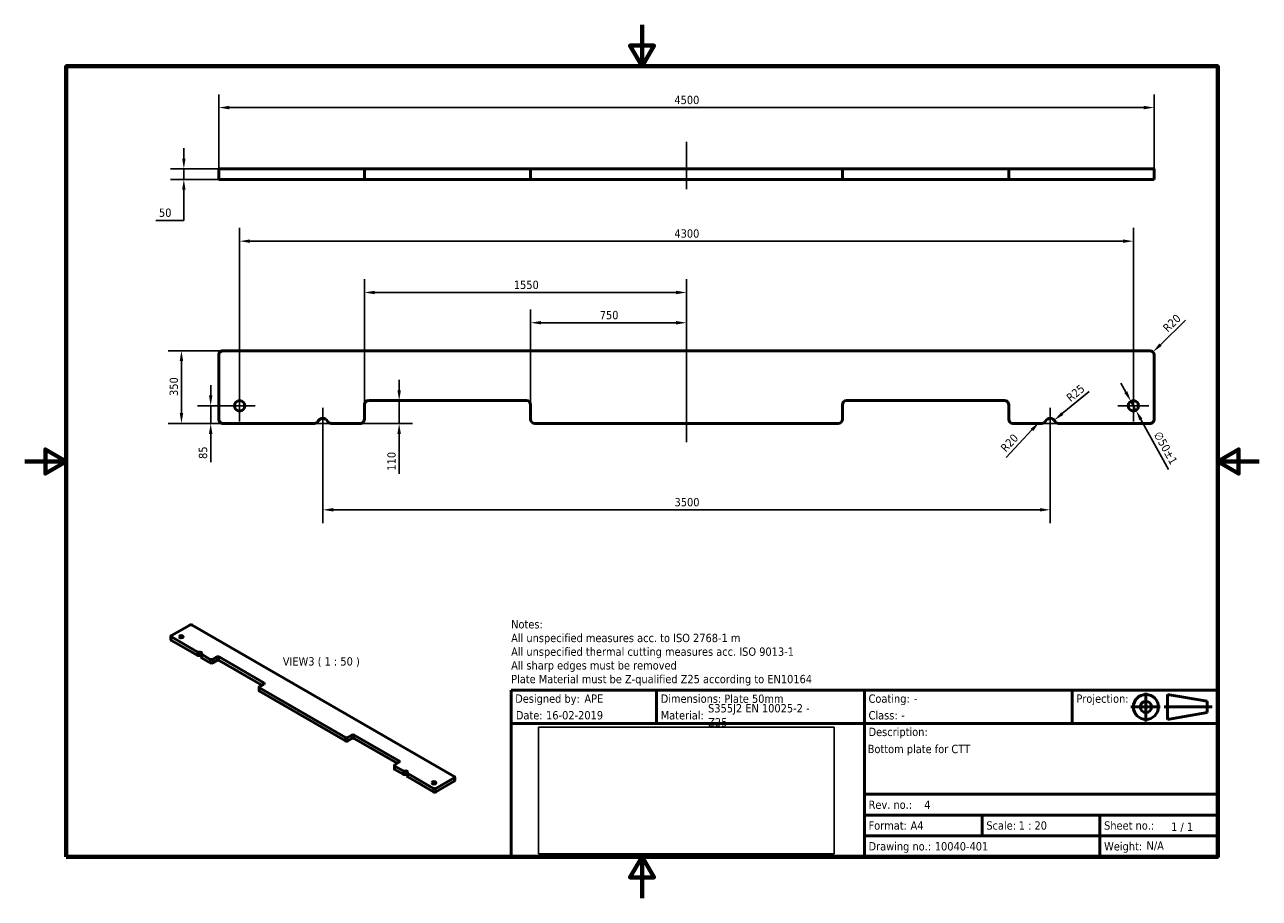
# Model space of a CAD drawing. Header units: millimetres. Extents: x 0 to 5940, y 0 to 4200.
import ezdxf
from ezdxf.enums import TextEntityAlignment as Align

# ---------------------------------------------------------------- set-up
doc = ezdxf.new("R2010")
doc.units = ezdxf.units.MM
doc.header["$LTSCALE"] = 20
doc.header["$XCLIPFRAME"] = 2
doc.linetypes.add('CHAIN', pattern=[0.35429999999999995, 0.2362, -0.0295, 0.0591, -0.0295])
for name, color, linetype, lineweight in [('Border (ISO)', 7, 'Continuous', 70), ('Center Mark (ISO)', 7, 'Continuous', 25), ('Dimension (ISO)', 7, 'Continuous', 25), ('Symbol (ISO)', 7, 'Continuous', 25), ('Title (ISO)', 7, 'Continuous', 50), ('Visible (ISO)', 7, 'Continuous', 50), ('Visible Narrow (ISO)', 7, 'Continuous', 35), ('Work Axis (ISO)', 7, 'CHAIN', 25), ('Work Point (ISO)', 7, 'Continuous', 25)]:
    doc.layers.add(name, color=color, linetype=linetype, lineweight=lineweight)
doc.styles.add('Label Text (ISO)', font='tahoma.ttf')
doc.styles.add('Note Text (ISO)', font='tahoma.ttf')
doc.dimstyles.new('Default (ISO)', dxfattribs={"dimscale": 20, "dimtxt": 2, "dimasz": 2.5, "dimexe": 3.174999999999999, "dimexo": 0, "dimgap": 0.762, "dimtad": 1, "dimrnd": 1e-08, "dimtxsty": 'Note Text (ISO)', "dimcen": 0.09, "dimdle": 10, "dimclrd": 256, "dimclre": 256, "dimclrt": 256, "dimazin": 2, "dimtfac": 1, "dimtmove": 0, "dimatfit": 3, "dimfxl": 1, "dimtolj": 1, "dimtzin": 0, "dimlwd": -1, "dimlwe": -1, "dimarcsym": 0})
picture_1 = doc.add_image_def('image1.bmp', size_in_pixel=(2119, 907))

# ---------------------------------------------------------------- blocks, each defined once
blk = doc.blocks.new('Borders Default Border')
at = {"layer": 'Border (ISO)', "flags": 128}
for points in [[(148.5000038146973, 210), (148.5000038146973, 200), (145.6132507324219, 205), (151.3867473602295, 205), (148.5000038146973, 200)], [(10, 10), (10, 200), (287.0000076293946, 200), (287.0000076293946, 10), (10, 10)], [(0, 105), (10, 105), (5, 107.8867530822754), (5, 102.1132469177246), (10, 105)], [(297.0000076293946, 105), (287.0000076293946, 105), (292.0000076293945, 107.8867530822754), (292.0000076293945, 102.1132469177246), (287.0000076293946, 105)], [(148.5000038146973, 0), (148.5000038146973, 10), (145.6132507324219, 5), (151.3867473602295, 5), (148.5000038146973, 10)]]:
    blk.add_lwpolyline(points, dxfattribs=at)
blk = doc.blocks.new('Title Blocks Advantis')
at = {"layer": 'Title (ISO)'}
for p, q in [((270.0713910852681, 149.9999999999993), (100.0713910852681, 149.9999999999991)), ((100.0713910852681, 149.9999999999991), (100.0713910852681, 109.999999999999)), ((135.0713910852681, 141.9999999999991), (135.0713910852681, 149.9999999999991)), ((185.0713910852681, 141.9999999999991), (185.0713910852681, 149.9999999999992)), ((235.0713910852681, 141.9999999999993), (235.0713910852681, 149.9999999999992)), ((257.9816193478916, 148.9999999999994), (267.51299677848, 147.3551583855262)), ((257.9816193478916, 148.9999999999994), (257.9816193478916, 142.9999999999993)), ((270.0713910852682, 109.9999999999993), (270.0713910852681, 149.9999999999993)), ((267.51299677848, 144.6448416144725), (267.51299677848, 147.3551583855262)), ((257.9816193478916, 142.9999999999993), (267.51299677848, 144.6448416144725)), ((100.0713910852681, 141.9999999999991), (270.0713910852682, 141.9999999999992)), ((185.0713910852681, 141.9999999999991), (185.0713910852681, 119.9999999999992)), ((185.0713910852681, 124.9999999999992), (270.0713910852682, 124.9999999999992)), ((185.0713910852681, 119.9999999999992), (270.0713910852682, 119.9999999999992)), ((185.0713910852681, 119.9999999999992), (185.0713910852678, 114.9999999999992)), ((213.4047244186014, 119.9999999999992), (213.4047244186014, 114.9999999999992)), ((241.7380577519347, 119.9999999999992), (241.7380577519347, 114.9999999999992)), ((185.0713910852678, 114.9999999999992), (241.7380577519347, 114.9999999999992)), ((185.0713910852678, 114.9999999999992), (185.071391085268, 109.9999999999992)), ((241.7380577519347, 114.9999999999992), (270.0713910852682, 114.9999999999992)), ((241.7380577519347, 114.9999999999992), (241.7380577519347, 109.9999999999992)), ((100.0713910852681, 109.999999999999), (270.0713910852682, 109.9999999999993))]:
    blk.add_line(p, q, dxfattribs=at)
at = {"layer": 'Title (ISO)', "linetype": 'Continuous'}
for p, q in [((252.7838411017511, 149.4294663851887), (252.7838411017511, 142.4911830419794)), ((249.1966405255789, 145.9999999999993), (256.2388680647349, 145.9999999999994)), ((268.7204546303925, 145.9999999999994), (257.1743591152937, 145.9999999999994))]:
    blk.add_line(p, q, dxfattribs=at)
at = {"layer": 'Title (ISO)'}
for radius in [3, 1.355158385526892]:
    blk.add_circle((252.7838411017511, 145.9999999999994), radius, dxfattribs=at)
at = {"layer": 'Title (ISO)', "style": 'Note Text (ISO)'}
for s, p in [('Designed by:', (101.0713910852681, 147.9999999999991)), ('Dimensions:', (136.0713910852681, 147.9999999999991)), ('Coating: ', (186.0713910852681, 147.9999999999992)), ('Projection:', (236.0713910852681, 147.9999999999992)), ('Date:', (101.2316671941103, 143.9999999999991)), ('Material: ', (136.0713910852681, 143.9999999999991)), ('Class: ', (186.0713910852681, 143.9999999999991)), ('Rev. no.:', (186.0713910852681, 122.4999999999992)), ('Format:', (186.0713910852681, 117.4999999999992)), ('Scale:', (214.4047244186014, 117.4999999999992)), ('Sheet no.:', (242.7380577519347, 117.4999999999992)), ('Drawing no.:', (186.0713910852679, 112.4999999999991)), ('Weight:', (242.7380577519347, 112.4999999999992))]:
    blk.add_text(s, height=2.000000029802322, dxfattribs=at).set_placement(p, align=Align.MIDDLE_LEFT)
blk.add_text('Description:', height=2.000000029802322, dxfattribs=at).set_placement((186.0713910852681, 140.9999999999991), align=Align.TOP_LEFT)
blk.add_text('1 / 1 ', height=2.000000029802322, rotation=359.8522914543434, dxfattribs=at).set_placement((258.8492999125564, 117.2078330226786), align=Align.MIDDLE_LEFT)
for tag, p in [('AUTHOR_001', (117.7208561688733, 146.9999999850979)), ('Dimensions_001', (151.3685703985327, 146.9758226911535)), ('Coating_001', (196.9505045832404, 146.999999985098)), ('Material_001', (147.4679659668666, 144.6874860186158)), ('CREATION_DATE_001', (108.4945623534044, 142.999999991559)), ('Material_002', (147.4908000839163, 141.3125139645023)), ('Class_001', (193.9505045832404, 142.999999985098)), ('TITLE_001', (185.8685703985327, 134.8965748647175)), ('REVISION_NUMBER_001', (199.4517915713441, 121.4682352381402)), ('Sheet_Size_001', (196.1763237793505, 116.499999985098)), ('Initial_View_Scale_001', (222.195369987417, 116.4999999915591)), ('PART_NUMBER_001', (202.0038147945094, 111.5006715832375))]:
    blk.add_attdef(tag, p, '', height=2.000000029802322, dxfattribs=at)
blk.add_attdef('MASS\\P1;_001', (252.9358790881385, 111.6731246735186), '', height=2.000000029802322, rotation=359.8522914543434, dxfattribs=at)
image = blk.add_image(picture_1, insert=(106.6989986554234, 110.7262153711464), size_in_units=(71.1280611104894, 30.44509269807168))
image.set_boundary_path([(-0.5, -0.5), (2118.5, 906.4999999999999)])
image.dxf.clipping = 0
blk = doc.blocks.new('*D6')
at = {"layer": 'Defpoints', "color": 0, "transparency": 16777216}
for p in [(5434.229268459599, 3801.566115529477), (934.2292684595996, 3506.566115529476), (5434.229268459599, 3506.566115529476)]:
    blk.add_point(p, dxfattribs=at)
at = {"layer": 'Dimension (ISO)', "transparency": 16777216}
for p, q in [((934.2292684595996, 3506.566115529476), (934.2292684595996, 3865.066115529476)), ((5434.229268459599, 3506.566115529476), (5434.229268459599, 3865.066115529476)), ((984.2292684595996, 3801.566115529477), (5384.229268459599, 3801.566115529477))]:
    blk.add_line(p, q, dxfattribs=at)
for points in [[(984.2292684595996, 3809.89944886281), (984.2292684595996, 3793.232782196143), (934.2292684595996, 3801.566115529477)], [(5384.229268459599, 3809.89944886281), (5384.229268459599, 3793.232782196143), (5434.229268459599, 3801.566115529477)]]:
    blk.add_solid(points, dxfattribs=at)
at = {"layer": 'Dimension (ISO)', "transparency": 16777216, "insert": (3125.814225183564, 3858.444798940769), "char_height": 40, "attachment_point": 1, "style": 'Note Text (ISO)'}
blk.add_mtext('\\A1;4500', dxfattribs=at)
blk = doc.blocks.new('*D7')
at = {"layer": 'Defpoints', "color": 0, "transparency": 16777216}
for p in [(954.2292684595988, 2632.74598796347), (754.2292684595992, 2282.74598796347), (954.2292684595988, 2282.74598796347)]:
    blk.add_point(p, dxfattribs=at)
at = {"layer": 'Dimension (ISO)', "transparency": 16777216}
for p, q in [((954.2292684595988, 2632.74598796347), (690.7292684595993, 2632.74598796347)), ((754.2292684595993, 2582.74598796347), (754.2292684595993, 2332.74598796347)), ((954.2292684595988, 2282.74598796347), (690.7292684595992, 2282.74598796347))]:
    blk.add_line(p, q, dxfattribs=at)
for points in [[(745.895935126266, 2582.74598796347), (762.5626017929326, 2582.74598796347), (754.2292684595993, 2632.74598796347)], [(745.895935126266, 2332.74598796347), (762.5626017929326, 2332.74598796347), (754.2292684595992, 2282.74598796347)]]:
    blk.add_solid(points, dxfattribs=at)
at = {"layer": 'Dimension (ISO)', "transparency": 16777216, "insert": (697.3237213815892, 2415.11334888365), "char_height": 40, "attachment_point": 1, "rotation": 90, "style": 'Note Text (ISO)'}
blk.add_mtext('\\A1;350', dxfattribs=at)
blk = doc.blocks.new('*D8')
at = {"layer": 'Defpoints', "color": 0, "transparency": 16777216}
for p in [(5428.585652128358, 2626.670579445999), (5414.229268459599, 2612.74598796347)]:
    blk.add_point(p, dxfattribs=at)
at = {"layer": 'Dimension (ISO)', "transparency": 16777216}
blk.add_line((5585.360793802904, 2778.730447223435), (5464.476611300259, 2661.482058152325), dxfattribs=at)
blk.add_solid([(5458.674698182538, 2667.463884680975), (5470.278524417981, 2655.500231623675), (5428.585652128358, 2626.670579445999)], dxfattribs=at)
at = {"layer": 'Dimension (ISO)', "transparency": 16777216, "insert": (5471.687810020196, 2747.751968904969), "char_height": 40, "attachment_point": 1, "rotation": 44.12527953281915, "style": 'Note Text (ISO)'}
blk.add_mtext('\\A1;R20', dxfattribs=at)
blk = doc.blocks.new('*D9')
at = {"layer": 'Defpoints', "color": 0, "transparency": 16777216}
for p in [(3184.2292684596, 2912.58038297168), (3184.2292684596, 2712.58038297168), (1634.229268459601, 2372.745987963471)]:
    blk.add_point(p, dxfattribs=at)
at = {"layer": 'Dimension (ISO)', "transparency": 16777216}
for p, q in [((1634.229268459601, 2372.745987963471), (1634.229268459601, 2976.08038297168)), ((3184.2292684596, 2712.58038297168), (3184.2292684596, 2976.08038297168)), ((1684.229268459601, 2912.58038297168), (3134.229268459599, 2912.58038297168))]:
    blk.add_line(p, q, dxfattribs=at)
for points in [[(1684.229268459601, 2920.913716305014), (1684.229268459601, 2904.247049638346), (1634.229268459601, 2912.58038297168)], [(3134.229268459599, 2920.913716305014), (3134.229268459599, 2904.247049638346), (3184.2292684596, 2912.58038297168)]]:
    blk.add_solid(points, dxfattribs=at)
at = {"layer": 'Dimension (ISO)', "transparency": 16777216, "insert": (2353.312546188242, 2969.459066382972), "char_height": 40, "attachment_point": 1, "style": 'Note Text (ISO)'}
blk.add_mtext('\\A1;1550', dxfattribs=at)
blk = doc.blocks.new('*D10')
at = {"layer": 'Defpoints', "color": 0, "transparency": 16777216}
for p in [(3184.2292684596, 2767.145572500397), (3184.2292684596, 2712.58038297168), (2434.2292684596, 2372.745987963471)]:
    blk.add_point(p, dxfattribs=at)
at = {"layer": 'Dimension (ISO)', "transparency": 16777216}
for p, q in [((2434.2292684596, 2372.745987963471), (2434.2292684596, 2830.645572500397)), ((3184.2292684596, 2712.58038297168), (3184.2292684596, 2830.645572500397)), ((2484.229268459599, 2767.145572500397), (3134.229268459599, 2767.145572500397))]:
    blk.add_line(p, q, dxfattribs=at)
for points in [[(2484.229268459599, 2775.47890583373), (2484.229268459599, 2758.812239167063), (2434.2292684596, 2767.145572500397)], [(3134.229268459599, 2775.47890583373), (3134.229268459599, 2758.812239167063), (3184.2292684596, 2767.145572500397)]]:
    blk.add_solid(points, dxfattribs=at)
at = {"layer": 'Dimension (ISO)', "transparency": 16777216, "insert": (2766.623493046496, 2824.02425591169), "char_height": 40, "attachment_point": 1, "style": 'Note Text (ISO)'}
blk.add_mtext('\\A1;750', dxfattribs=at)
blk = doc.blocks.new('*D11')
at = {"layer": 'Defpoints', "color": 0, "transparency": 16777216}
for p in [(1654.229268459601, 2392.745987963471), (1614.229268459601, 2282.74598796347), (1801.664884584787, 2282.74598796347)]:
    blk.add_point(p, dxfattribs=at)
at = {"layer": 'Dimension (ISO)', "transparency": 16777216}
for p, q in [((1801.664884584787, 2442.745987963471), (1801.664884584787, 2492.745987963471)), ((1801.664884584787, 2392.745987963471), (1801.664884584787, 2282.74598796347)), ((1614.229268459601, 2282.74598796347), (1865.164884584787, 2282.74598796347)), ((1801.664884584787, 2232.74598796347), (1801.664884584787, 2040.950410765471))]:
    blk.add_line(p, q, dxfattribs=at)
for points in [[(1793.331551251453, 2442.745987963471), (1809.99821791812, 2442.745987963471), (1801.664884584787, 2392.745987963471)], [(1793.331551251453, 2232.74598796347), (1809.99821791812, 2232.74598796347), (1801.664884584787, 2282.74598796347)]]:
    blk.add_solid(points, dxfattribs=at)
at = {"layer": 'Dimension (ISO)', "transparency": 16777216, "insert": (1744.786201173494, 2056.190410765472), "char_height": 40, "attachment_point": 1, "rotation": 90, "style": 'Note Text (ISO)'}
blk.add_mtext('\\A1;110', dxfattribs=at)
blk = doc.blocks.new('*D12')
at = {"layer": 'Defpoints', "color": 0, "transparency": 16777216}
for p in [(954.2292684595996, 3506.566115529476), (765.7707694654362, 3456.566115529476), (954.2292684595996, 3456.566115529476)]:
    blk.add_point(p, dxfattribs=at)
at = {"layer": 'Dimension (ISO)', "transparency": 16777216}
for p, q in [((765.7707694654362, 3556.566115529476), (765.7707694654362, 3606.566115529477)), ((954.2292684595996, 3506.566115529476), (702.2707694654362, 3506.566115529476)), ((765.7707694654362, 3506.566115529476), (765.7707694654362, 3456.566115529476)), ((954.2292684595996, 3456.566115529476), (702.2707694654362, 3456.566115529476)), ((765.7707694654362, 3406.566115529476), (765.7707694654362, 3356.566115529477)), ((765.770769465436, 3259.363095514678), (765.7707694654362, 3356.566115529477)), ((630.7843896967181, 3259.363095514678), (765.770769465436, 3259.363095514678))]:
    blk.add_line(p, q, dxfattribs=at)
for points in [[(757.4374361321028, 3556.566115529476), (774.1041027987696, 3556.566115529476), (765.7707694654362, 3506.566115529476)], [(757.4374361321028, 3406.566115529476), (774.1041027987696, 3406.566115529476), (765.7707694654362, 3456.566115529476)]]:
    blk.add_solid(points, dxfattribs=at)
at = {"layer": 'Dimension (ISO)', "transparency": 16777216, "insert": (646.0243896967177, 3316.241778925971), "char_height": 40, "attachment_point": 1, "style": 'Note Text (ISO)'}
blk.add_mtext('\\A1;50', dxfattribs=at)
blk = doc.blocks.new('*D13')
at = {"layer": 'Defpoints', "color": 0, "transparency": 16777216}
for p in [(1434.229268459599, 2307.74598796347), (4934.229268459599, 2307.74598796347), (4934.229268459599, 1867.74598796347)]:
    blk.add_point(p, dxfattribs=at)
at = {"layer": 'Dimension (ISO)', "transparency": 16777216}
for p, q in [((1434.229268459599, 2307.74598796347), (1434.229268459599, 1804.24598796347)), ((4934.229268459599, 2307.74598796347), (4934.229268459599, 1804.24598796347)), ((1484.229268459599, 1867.74598796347), (4884.229268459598, 1867.74598796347))]:
    blk.add_line(p, q, dxfattribs=at)
for points in [[(1484.229268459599, 1876.079321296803), (1484.229268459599, 1859.412654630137), (1434.229268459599, 1867.74598796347)], [(4884.229268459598, 1876.079321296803), (4884.229268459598, 1859.412654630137), (4934.229268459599, 1867.74598796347)]]:
    blk.add_solid(points, dxfattribs=at)
at = {"layer": 'Dimension (ISO)', "transparency": 16777216, "insert": (3126.579839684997, 1924.65153504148), "char_height": 40, "attachment_point": 1, "style": 'Note Text (ISO)'}
blk.add_mtext('\\A1;3500', dxfattribs=at)
blk = doc.blocks.new('*D14')
at = {"layer": 'Defpoints', "color": 0, "transparency": 16777216}
for p in [(4934.229268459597, 2282.74598796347), (4953.587826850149, 2298.565160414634)]:
    blk.add_point(p, dxfattribs=at)
at = {"layer": 'Dimension (ISO)', "transparency": 16777216}
blk.add_line((5122.20865502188, 2436.356513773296), (4992.30494363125, 2330.203505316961), dxfattribs=at)
blk.add_solid([(4987.031886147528, 2336.656358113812), (4997.578001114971, 2323.750652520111), (4953.587826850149, 2298.565160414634)], dxfattribs=at)
at = {"layer": 'Dimension (ISO)', "transparency": 16777216, "insert": (5006.815091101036, 2415.549591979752), "char_height": 40, "attachment_point": 1, "rotation": 39.25455555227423, "style": 'Note Text (ISO)'}
blk.add_mtext('\\A1;R25', dxfattribs=at)
blk = doc.blocks.new('*D15')
at = {"layer": 'Defpoints', "color": 0, "transparency": 16777216}
for p in [(4880.251744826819, 2288.143453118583), (4893.917979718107, 2302.74598796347)]:
    blk.add_point(p, dxfattribs=at)
at = {"layer": 'Dimension (ISO)', "transparency": 16777216}
blk.add_line((4722.362231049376, 2119.436626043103), (4846.086157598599, 2251.637116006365), dxfattribs=at)
blk.add_arc((4893.917979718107, 2302.74598796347), 20, 226.897020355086, 270.0000000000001, dxfattribs=at)
blk.add_solid([(4840.001768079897, 2257.331380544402), (4852.170547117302, 2245.942851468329), (4880.251744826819, 2288.143453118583)], dxfattribs=at)
at = {"layer": 'Dimension (ISO)', "transparency": 16777216, "insert": (4691.227640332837, 2169.447986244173), "char_height": 40, "attachment_point": 1, "rotation": 46.89702035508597, "style": 'Note Text (ISO)'}
blk.add_mtext('\\A1;R20', dxfattribs=at)
blk = doc.blocks.new('*D16')
at = {"layer": 'Defpoints', "color": 0, "transparency": 16777216}
for p in [(1034.229268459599, 3159.316749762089), (1034.229268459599, 2442.74598796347), (5334.229268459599, 2442.74598796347)]:
    blk.add_point(p, dxfattribs=at)
at = {"layer": 'Dimension (ISO)', "transparency": 16777216}
for p, q in [((1034.229268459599, 2442.74598796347), (1034.229268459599, 3222.816749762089)), ((5334.229268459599, 2442.74598796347), (5334.229268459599, 3222.816749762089)), ((5284.229268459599, 3159.316749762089), (1084.229268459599, 3159.316749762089))]:
    blk.add_line(p, q, dxfattribs=at)
for points in [[(1084.229268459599, 3167.650083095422), (1084.229268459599, 3150.983416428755), (1034.229268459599, 3159.316749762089)], [(5284.229268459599, 3167.650083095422), (5284.229268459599, 3150.983416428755), (5334.229268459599, 3159.316749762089)]]:
    blk.add_solid(points, dxfattribs=at)
at = {"layer": 'Dimension (ISO)', "transparency": 16777216, "insert": (3125.814225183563, 3216.222296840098), "char_height": 40, "attachment_point": 1, "style": 'Note Text (ISO)'}
blk.add_mtext('\\A1;4300', dxfattribs=at)
blk = doc.blocks.new('*D17')
at = {"layer": 'Defpoints', "color": 0, "transparency": 16777216}
for p in [(959.2292684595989, 2367.74598796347), (894.8714248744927, 2282.74598796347), (954.2292684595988, 2282.74598796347)]:
    blk.add_point(p, dxfattribs=at)
at = {"layer": 'Dimension (ISO)', "transparency": 16777216}
for p, q in [((894.8714248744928, 2417.74598796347), (894.8714248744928, 2467.74598796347)), ((959.2292684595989, 2367.74598796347), (831.3714248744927, 2367.74598796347)), ((894.8714248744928, 2367.74598796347), (894.8714248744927, 2282.74598796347)), ((954.2292684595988, 2282.74598796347), (831.3714248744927, 2282.74598796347)), ((894.8714248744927, 2232.74598796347), (894.8714248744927, 2097.061152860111))]:
    blk.add_line(p, q, dxfattribs=at)
for points in [[(886.5380915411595, 2417.74598796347), (903.2047582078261, 2417.74598796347), (894.8714248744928, 2367.74598796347)], [(886.5380915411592, 2232.74598796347), (903.2047582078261, 2232.74598796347), (894.8714248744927, 2282.74598796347)]]:
    blk.add_solid(points, dxfattribs=at)
at = {"layer": 'Dimension (ISO)', "transparency": 16777216, "insert": (837.8046957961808, 2112.301152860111), "char_height": 40, "attachment_point": 1, "rotation": 90, "style": 'Note Text (ISO)'}
blk.add_mtext('\\A1;85', dxfattribs=at)
blk = doc.blocks.new('*D18')
at = {"layer": 'Defpoints', "color": 0, "transparency": 16777216}
for p in [(5322.138858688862, 2389.627989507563), (5346.319678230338, 2345.863986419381)]:
    blk.add_point(p, dxfattribs=at)
at = {"layer": 'Dimension (ISO)', "transparency": 16777216}
for p, q in [((5297.958039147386, 2433.391992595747), (5273.77721960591, 2477.155995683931)), ((5322.138858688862, 2389.627989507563), (5346.319678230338, 2345.863986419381)), ((5370.500497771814, 2302.099983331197), (5503.145701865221, 2062.030158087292))]:
    blk.add_line(p, q, dxfattribs=at)
for points in [[(5305.252039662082, 2437.422129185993), (5290.664038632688, 2429.361856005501), (5322.138858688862, 2389.627989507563)], [(5377.794498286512, 2306.130119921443), (5363.206497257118, 2298.069846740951), (5346.319678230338, 2345.863986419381)]]:
    blk.add_solid(points, dxfattribs=at)
at = {"layer": 'Dimension (ISO)', "transparency": 16777216, "insert": (5466.124063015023, 2249.632406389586), "char_height": 40, "attachment_point": 1, "rotation": 298.92186181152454, "style": 'Note Text (ISO)'}
blk.add_mtext('\\A1;∅50±1', dxfattribs=at)

msp = doc.modelspace()

# ---------------------------------------------------------------- linework, layer by layer
at = {"layer": 'Center Mark (ISO)', "linetype": 'Continuous'}
for p, q in [((1034.229268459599, 2442.74598796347), (1034.229268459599, 2292.74598796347)), ((5334.229268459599, 2442.74598796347), (5334.229268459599, 2292.74598796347)), ((1109.229268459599, 2367.74598796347), (959.2292684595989, 2367.74598796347)), ((1434.229268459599, 2357.74598796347), (1434.229268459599, 2232.74598796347)), ((4934.229268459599, 2357.74598796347), (4934.229268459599, 2232.74598796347)), ((5409.229268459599, 2367.74598796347), (5259.229268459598, 2367.74598796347)), ((1484.229268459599, 2282.74598796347), (1384.229268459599, 2282.74598796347)), ((4984.229268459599, 2282.74598796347), (4884.229268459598, 2282.74598796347))]:
    msp.add_line(p, q, dxfattribs=at)
at = {"layer": 'Visible (ISO)'}
for p, q in [((954.2292684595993, 3506.566115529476), (934.2292684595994, 3506.566115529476)), ((934.2292684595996, 3456.566115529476), (934.2292684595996, 3506.566115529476)), ((954.2292684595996, 3506.566115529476), (1393.917979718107, 3506.566115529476)), ((1393.917979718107, 3506.566115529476), (1411.834108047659, 3506.566115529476)), ((1411.834108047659, 3506.566115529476), (1456.62442887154, 3506.566115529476)), ((1456.62442887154, 3506.566115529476), (1474.540557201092, 3506.566115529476)), ((1474.540557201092, 3506.566115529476), (1614.229268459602, 3506.566115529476)), ((1634.229268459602, 3506.566115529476), (1614.229268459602, 3506.566115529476)), ((1634.229268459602, 3506.566115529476), (1654.229268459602, 3506.566115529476)), ((1634.229268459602, 3456.566115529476), (1634.229268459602, 3506.566115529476)), ((1654.229268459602, 3506.566115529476), (2414.2292684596, 3506.566115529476)), ((2414.2292684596, 3506.566115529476), (2434.2292684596, 3506.566115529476)), ((2454.2292684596, 3506.566115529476), (2434.2292684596, 3506.566115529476)), ((2434.2292684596, 3456.566115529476), (2434.2292684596, 3506.566115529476)), ((2454.2292684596, 3506.566115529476), (3914.2292684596, 3506.566115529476)), ((3914.2292684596, 3506.566115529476), (3934.229268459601, 3506.566115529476)), ((3934.229268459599, 3456.566115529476), (3934.229268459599, 3506.566115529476)), ((3954.2292684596, 3506.566115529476), (3934.229268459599, 3506.566115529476)), ((4714.229268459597, 3506.566115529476), (3954.2292684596, 3506.566115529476)), ((4734.229268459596, 3506.566115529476), (4714.229268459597, 3506.566115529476)), ((4734.229268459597, 3456.566115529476), (4734.229268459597, 3506.566115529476)), ((4734.229268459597, 3506.566115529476), (4754.229268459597, 3506.566115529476)), ((4893.917979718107, 3506.566115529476), (4754.229268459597, 3506.566115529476)), ((4893.917979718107, 3506.566115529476), (4911.83410804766, 3506.566115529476)), ((4911.83410804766, 3506.566115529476), (4956.624428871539, 3506.566115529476)), ((4956.624428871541, 3506.566115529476), (4974.540557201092, 3506.566115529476)), ((5414.2292684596, 3506.566115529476), (4974.540557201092, 3506.566115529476)), ((5414.2292684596, 3506.566115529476), (5434.229268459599, 3506.566115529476)), ((5434.229268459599, 3456.566115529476), (5434.229268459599, 3506.566115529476)), ((954.2292684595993, 3456.566115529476), (934.2292684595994, 3456.566115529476)), ((954.2292684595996, 3456.566115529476), (1393.917979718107, 3456.566115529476)), ((1411.834108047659, 3456.566115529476), (1393.917979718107, 3456.566115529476)), ((1456.62442887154, 3456.566115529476), (1411.834108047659, 3456.566115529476)), ((1474.540557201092, 3456.566115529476), (1456.62442887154, 3456.566115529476)), ((1474.540557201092, 3456.566115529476), (1614.229268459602, 3456.566115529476)), ((1634.229268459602, 3456.566115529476), (1614.229268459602, 3456.566115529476)), ((1634.229268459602, 3456.566115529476), (1654.229268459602, 3456.566115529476)), ((1654.229268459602, 3456.566115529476), (2414.2292684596, 3456.566115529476)), ((2414.2292684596, 3456.566115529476), (2434.2292684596, 3456.566115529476)), ((2454.2292684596, 3456.566115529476), (2434.2292684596, 3456.566115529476)), ((2454.2292684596, 3456.566115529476), (3914.2292684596, 3456.566115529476)), ((3914.2292684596, 3456.566115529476), (3934.229268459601, 3456.566115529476)), ((3954.2292684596, 3456.566115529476), (3934.229268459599, 3456.566115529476)), ((4714.229268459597, 3456.566115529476), (3954.2292684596, 3456.566115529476)), ((4734.229268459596, 3456.566115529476), (4714.229268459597, 3456.566115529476)), ((4734.229268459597, 3456.566115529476), (4754.229268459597, 3456.566115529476)), ((4893.917979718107, 3456.566115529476), (4754.229268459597, 3456.566115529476)), ((4911.83410804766, 3456.566115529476), (4893.917979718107, 3456.566115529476)), ((4956.624428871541, 3456.566115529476), (4911.83410804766, 3456.566115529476)), ((4974.540557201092, 3456.566115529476), (4956.624428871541, 3456.566115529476)), ((5414.2292684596, 3456.566115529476), (4974.540557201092, 3456.566115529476)), ((5414.2292684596, 3456.566115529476), (5434.229268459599, 3456.566115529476)), ((954.2292684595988, 2632.74598796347), (5414.229268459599, 2632.74598796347)), ((934.2292684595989, 2612.74598796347), (934.2292684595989, 2302.74598796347)), ((5434.229268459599, 2612.74598796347), (5434.229268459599, 2302.74598796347)), ((1654.229268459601, 2392.745987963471), (2414.229268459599, 2392.745987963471)), ((4714.229268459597, 2392.745987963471), (3954.229268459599, 2392.745987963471)), ((1634.229268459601, 2302.74598796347), (1634.229268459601, 2372.745987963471)), ((2434.2292684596, 2372.745987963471), (2434.2292684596, 2302.74598796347)), ((3934.229268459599, 2372.745987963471), (3934.229268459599, 2302.74598796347)), ((4734.229268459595, 2302.74598796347), (4734.229268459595, 2372.745987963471)), ((954.2292684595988, 2282.74598796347), (1393.917979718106, 2282.74598796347)), ((1474.540557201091, 2282.74598796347), (1614.229268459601, 2282.74598796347)), ((2454.229268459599, 2282.74598796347), (3914.229268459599, 2282.74598796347)), ((4893.917979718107, 2282.74598796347), (4754.229268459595, 2282.74598796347)), ((5414.229268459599, 2282.74598796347), (4974.540557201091, 2282.74598796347)), ((793.7618694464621, 1313.592881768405), (706.0806285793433, 1262.970093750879)), ((805.0755779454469, 1313.592881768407), (2066.554075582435, 585.2779315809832)), ((703.7374828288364, 1243.374175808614), (703.7374828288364, 1259.704107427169)), ((706.0806285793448, 1256.438121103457), (830.4433763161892, 1184.63725522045)), ((706.0806285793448, 1240.108189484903), (830.4433763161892, 1168.307323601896)), ((850.9037390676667, 1174.737629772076), (850.9037390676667, 1158.407698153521)), ((853.2468848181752, 1171.471643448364), (892.7568188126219, 1148.660572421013)), ((853.2468848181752, 1155.14171182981), (892.7568188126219, 1132.330640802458)), ((904.0705273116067, 1148.660572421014), (923.8695171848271, 1160.091524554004)), ((904.0705273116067, 1132.330640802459), (923.8695171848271, 1143.761592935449)), ((935.1832256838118, 1160.091524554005), (1150.143687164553, 1035.984044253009)), ((935.1832256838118, 1143.76159293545), (1141.658405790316, 1024.553092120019)), ((1128.001551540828, 998.4252015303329), (1128.001551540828, 1014.755133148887)), ((1150.143687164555, 1029.452071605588), (1130.344697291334, 1018.021119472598)), ((1130.344697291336, 1011.489146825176), (1543.295057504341, 773.0721451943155)), ((1130.344697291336, 995.1592152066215), (1543.295057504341, 756.742213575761)), ((1574.407755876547, 784.5030973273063), (1554.608766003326, 773.0721451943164)), ((1800.681925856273, 660.3956170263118), (1585.721464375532, 784.5030973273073)), ((1574.407755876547, 768.1731657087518), (1554.608766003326, 756.7422135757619)), ((1792.196644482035, 648.9646648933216), (1585.721464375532, 768.1731657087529)), ((1780.882935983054, 642.4326922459), (1800.681925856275, 653.86364437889)), ((1778.539790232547, 639.1667059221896), (1778.539790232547, 622.8367743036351)), ((1820.392869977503, 613.089648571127), (1780.882935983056, 635.9007195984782)), ((1820.392869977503, 596.7597169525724), (1780.882935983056, 619.5707879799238)), ((1840.85323272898, 603.1900231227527), (1840.85323272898, 586.860091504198)), ((1967.559126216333, 528.123170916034), (1843.196378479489, 599.9240367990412)), ((1967.559126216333, 511.7932392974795), (1843.196378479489, 583.5941051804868)), ((2066.554075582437, 578.7459589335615), (1978.872834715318, 528.123170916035)), ((2066.554075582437, 562.416027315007), (1978.872834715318, 511.7932392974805)), ((2068.897221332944, 582.0119452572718), (2068.897221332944, 565.6820136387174))]:
    msp.add_line(p, q, dxfattribs=at)
for centre in [(1034.229268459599, 2367.74598796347), (5334.229268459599, 2367.74598796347)]:
    msp.add_circle(centre, 25, dxfattribs=at)
for centre, radius, start, end in [((954.2292684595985, 2612.74598796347), 19.99999999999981, 89.99999999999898, 180), ((5414.2292684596, 2612.74598796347), 19.99999999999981, 0, 90), ((1654.229268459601, 2372.745987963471), 19.99999999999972, 89.99999999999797, 180), ((2414.229268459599, 2372.745987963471), 20, 0, 90), ((3954.229268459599, 2372.745987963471), 20, 90, 180), ((4714.229268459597, 2372.745987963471), 19.99999999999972, 0, 90.00000000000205), ((954.2292684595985, 2302.74598796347), 19.99999999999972, 180, 270.000000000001), ((1393.917979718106, 2302.745987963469), 19.99999999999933, 269.999999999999, 333.6122000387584), ((1434.229268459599, 2282.74598796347), 25.00000000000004, 26.38779996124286, 153.6122000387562), ((1474.540557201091, 2302.745987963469), 19.99999999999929, 206.3877999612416, 270.000000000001), ((1614.229268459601, 2302.74598796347), 19.99999999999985, 269.999999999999, 0), ((2454.229268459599, 2302.745987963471), 20, 180, 270), ((3914.229268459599, 2302.745987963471), 20, 270, 0), ((4754.229268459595, 2302.74598796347), 19.99999999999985, 180, 270), ((4893.917979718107, 2302.745987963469), 19.99999999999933, 270, 333.6122000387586), ((4934.229268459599, 2282.74598796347), 25.00000000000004, 26.3877999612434, 153.6122000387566), ((4974.540557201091, 2302.745987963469), 19.99999999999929, 206.3877999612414, 270), ((5414.2292684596, 2302.74598796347), 19.99999999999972, 269.999999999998, 0)]:
    msp.add_arc(centre, radius, start, end, dxfattribs=at)
for centre, major_axis, ratio, start_param, end_param in [((799.4187236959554, 1310.326895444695), (-7.999999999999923, -4.805e-13), 0.5773502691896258, 3.926990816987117, 5.497787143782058), ((711.7374828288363, 1259.704107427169), (-7.999999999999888, -1.4e-15), 0.5773502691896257, 5.497787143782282, 7.068583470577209), ((711.7374828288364, 1243.374175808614), (-8.000000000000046, -2.46e-14), 0.5773502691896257, 0, 0.7853981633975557), ((836.1002305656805, 1187.903241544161), (-7.99999999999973, -1e-15), 0.577350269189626, 0.7853981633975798, 1.895640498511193), ((836.1002305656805, 1171.573309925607), (7.999999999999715, 4.805e-13), 0.5773502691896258, 3.926990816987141, 5.037233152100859), ((841.8451305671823, 1178.054449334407), (10.00000000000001, 1.7e-15), 0.5773502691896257, 5.958341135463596, 8.178825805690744), ((841.8451305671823, 1161.724517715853), (-10.00000000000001, -5.999e-13), 0.5773502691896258, 3.578981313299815, 5.037233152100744), ((858.9037390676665, 1174.737629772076), (-7.999999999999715, -2.8e-15), 0.5773502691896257, 5.958341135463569, 7.068583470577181), ((858.9037390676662, 1158.407698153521), (-7.999999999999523, 9.12e-14), 0.5773502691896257, 5.98e-14, 0.785398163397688), ((898.4136730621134, 1151.926558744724), (7.999999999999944, 4.805e-13), 0.5773502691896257, 3.926990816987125, 5.497787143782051), ((898.4136730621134, 1135.59662712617), (7.999999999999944, 4.805e-13), 0.5773502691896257, 3.926990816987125, 5.497787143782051), ((929.5263714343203, 1156.825538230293), (7.999999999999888, -4.739e-13), 0.5773502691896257, 0.7853981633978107, 2.356194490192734), ((929.5263714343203, 1140.495606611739), (7.999999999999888, -4.739e-13), 0.5773502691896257, 0.7853981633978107, 2.356194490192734), ((1136.001551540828, 1014.755133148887), (-8, -1.7e-15), 0.5773502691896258, 5.497787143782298, 7.068583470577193), ((1144.486832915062, 1032.718057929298), (8, 0), 0.5773502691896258, 5.497787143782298, 7.068583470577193), ((1136.001551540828, 998.4252015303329), (-8.000000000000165, -4.75e-14), 0.5773502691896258, 0, 0.7853981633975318), ((1548.951911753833, 776.3381315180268), (-8.000000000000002, 4.767e-13), 0.5773502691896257, 0.7853981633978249, 2.356194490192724), ((1580.06461012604, 781.2371110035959), (-8.000000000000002, -4.781e-13), 0.5773502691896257, 3.926990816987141, 5.497787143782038), ((1548.951911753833, 760.0081998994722), (-8.000000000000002, 4.767e-13), 0.5773502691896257, 0.7853981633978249, 2.356194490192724), ((1580.06461012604, 764.9071793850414), (-8.000000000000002, -4.781e-13), 0.5773502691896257, 3.926990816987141, 5.497787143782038), ((1795.025071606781, 657.1296307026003), (7.999999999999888, 0), 0.5773502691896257, 5.497787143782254, 7.06858347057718), ((1786.539790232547, 639.1667059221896), (-7.999999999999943, -2.4e-15), 0.5773502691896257, 5.497787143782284, 7.068583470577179), ((1786.539790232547, 622.8367743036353), (-8.000000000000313, -1.4e-15), 0.5773502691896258, 0, 0.7853981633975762), ((1826.049724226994, 616.3556348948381), (-7.99999999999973, -1e-15), 0.577350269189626, 0.7853981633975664, 1.895640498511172), ((1826.049724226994, 600.0257032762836), (7.999999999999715, 4.805e-13), 0.5773502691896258, 3.926990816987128, 5.037233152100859), ((1831.794624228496, 606.506842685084), (10.00000000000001, 1.7e-15), 0.5773502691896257, 5.95834113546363, 8.178825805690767), ((1831.794624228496, 590.1769110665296), (-10.00000000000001, -5.999e-13), 0.5773502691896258, 3.578981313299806, 5.037233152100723), ((1848.85323272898, 603.1900231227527), (-7.999999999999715, -2.8e-15), 0.5773502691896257, 5.958341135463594, 7.068583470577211), ((1848.853232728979, 586.860091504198), (-7.999999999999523, 9.12e-14), 0.5773502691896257, 7.91e-14, 0.7853981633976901), ((2060.897221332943, 582.0119452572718), (7.999999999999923, 7e-16), 0.5773502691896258, 5.497787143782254, 7.06858347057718), ((2060.897221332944, 565.6820136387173), (7.999999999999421, 1.277e-13), 0.5773502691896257, 5.497787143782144, 6.283185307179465), ((1973.215980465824, 531.3891572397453), (-7.999999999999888, 4.774e-13), 0.5773502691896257, 0.7853981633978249, 2.35619449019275), ((1973.215980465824, 515.0592256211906), (-7.999999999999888, 4.774e-13), 0.5773502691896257, 0.7853981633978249, 2.35619449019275)]:
    msp.add_ellipse(centre, major_axis=major_axis, ratio=ratio, start_param=start_param, end_param=end_param, dxfattribs=at)
for centre in [(752.7496761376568, 1257.254617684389), (1968.973339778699, 555.067558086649)]:
    msp.add_ellipse(centre, major_axis=(-10, 5.961e-13), ratio=0.5773502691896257, dxfattribs=at)
at = {"layer": 'Visible Narrow (ISO)'}
for p, q in [((706.0806285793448, 1240.108189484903), (706.0806285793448, 1256.438121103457)), ((830.4433763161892, 1184.63725522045), (830.4433763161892, 1168.307323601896)), ((838.6535194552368, 1167.196068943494), (838.6535194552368, 1183.526000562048)), ((853.2468848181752, 1155.14171182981), (853.2468848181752, 1171.471643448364)), ((892.7568188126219, 1132.330640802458), (892.7568188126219, 1148.660572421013)), ((904.0705273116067, 1132.330640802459), (904.0705273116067, 1148.660572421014)), ((923.8695171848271, 1143.761592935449), (923.8695171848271, 1160.091524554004)), ((935.1832256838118, 1143.76159293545), (935.1832256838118, 1160.091524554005)), ((1130.344697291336, 995.1592152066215), (1130.344697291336, 1011.489146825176)), ((1150.143687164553, 1029.452071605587), (1150.143687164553, 1035.984044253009)), ((1543.295057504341, 756.742213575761), (1543.295057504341, 773.0721451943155)), ((1554.608766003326, 756.7422135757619), (1554.608766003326, 773.0721451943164)), ((1574.407755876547, 768.1731657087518), (1574.407755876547, 784.5030973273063)), ((1585.721464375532, 768.1731657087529), (1585.721464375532, 784.5030973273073)), ((1800.681925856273, 653.863644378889), (1800.681925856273, 660.3956170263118)), ((1780.882935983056, 619.5707879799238), (1780.882935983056, 635.9007195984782)), ((1820.392869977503, 613.089648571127), (1820.392869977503, 596.7597169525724)), ((1828.60301311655, 595.6484622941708), (1828.60301311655, 611.9783939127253)), ((1843.196378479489, 583.5941051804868), (1843.196378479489, 599.9240367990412)), ((2066.554075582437, 562.416027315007), (2066.554075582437, 578.7459589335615)), ((1967.559126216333, 511.7932392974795), (1967.559126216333, 528.123170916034)), ((1978.872834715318, 511.7932392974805), (1978.872834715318, 528.123170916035))]:
    msp.add_line(p, q, dxfattribs=at)
at = {"layer": 'Work Axis (ISO)', "linetype": 'Continuous'}
msp.add_line((3184.2292684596, 3409.691115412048), (3184.2292684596, 3636.566115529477), dxfattribs=at)
at = {"layer": 'Work Point (ISO)', "linetype": 'Continuous'}
for p, q in [((3184.2292684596, 2712.58038297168), (3184.2292684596, 2192.437816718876)), ((3234.229268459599, 2632.745987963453), (3134.229268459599, 2632.745987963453))]:
    msp.add_line(p, q, dxfattribs=at)

# ---------------------------------------------------------------- block references
at = {"xscale": 20, "yscale": 20, "zscale": 20}
msp.add_blockref('Borders Default Border', (0, 0), dxfattribs=at)
msp.add_blockref('Title Blocks Advantis', (338.572178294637, -1999.999999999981), dxfattribs=at).add_auto_attribs({'TITLE_001': 'Bottom plate for CTT', 'PART_NUMBER_001': '10040-401', 'AUTHOR_001': 'APE', 'CREATION_DATE_001': '16-02-2019', 'REVISION_NUMBER_001': '4', 'Sheet_Size_001': 'A4', 'MASS\\P1;_001': 'N/A', 'Initial_View_Scale_001': '1 : 20', 'Dimensions_001': 'Plate 50mm', 'Material_001': 'S355J2 EN 10025-2 -', 'Coating_001': '-', 'Class_001': '-', 'Material_002': 'Z25'})

# ---------------------------------------------------------------- texts
at = {"layer": 'Symbol (ISO)', "insert": (2340.398391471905, 1337.542916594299), "char_height": 40.00000059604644, "width": 1473.646736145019, "attachment_point": 1, "line_spacing_factor": 0.9878841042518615, "style": 'Note Text (ISO)'}
msp.add_mtext('{\\fTahoma|b0|i0;Notes:\\P\\fTahoma|b0|i0;All unspecified measures acc. to ISO 2768-1 m\\P\\fTahoma|b0|i0;All unspecified thermal cutting measures acc. ISO 9013-1\\P\\fTahoma|b0|i0;All sharp edges must be removed\\P\\fTahoma|b0|i0;Plate Material must be Z-qualified Z25 according to EN10164}', dxfattribs=at)
at = {"layer": 'Symbol (ISO)', "insert": (1241.840081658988, 1111.755476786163), "char_height": 40.00000059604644, "attachment_point": 7, "style": 'Label Text (ISO)'}
msp.add_mtext('VIEW3 ( 1 : 50 )', dxfattribs=at)

# ---------------------------------------------------------------- dimensions: what is measured, and where the dimension line sits
at = {"layer": 'Dimension (ISO)'}
for base, p1, p2, angle, override, picture, middle in [((5434.229268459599, 3801.566115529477), (934.2292684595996, 3506.566115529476), (5434.229268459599, 3506.566115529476), 180, {"dimgap": 0.762, "dimdec": 2, "dimtol": 0, "dimlim": 0, "dimtp": 0, "dimtm": 0, "dimtdec": 2, "dimtofl": 0, "dimatfit": 1}, '*D6', (3184.2292684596, 3801.566115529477)), ((765.7707694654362, 3456.566115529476), (954.2292684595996, 3506.566115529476), (954.2292684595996, 3456.566115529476), 270, {"dimgap": 0.762, "dimtih": 1, "dimtoh": 1, "dimdec": 0, "dimtol": 0, "dimlim": 0, "dimtp": 0, "dimtm": 0, "dimtdec": 0, "dimtofl": 1, "dimtmove": 1, "dimatfit": 1}, '*D12', (761.8925951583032, 3259.363095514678)), ((1034.229268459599, 3159.316749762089), (5334.229268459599, 2442.74598796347), (1034.229268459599, 2442.74598796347), 180, {"dimgap": 0.762, "dimdec": 2, "dimtol": 0, "dimlim": 0, "dimtp": 0, "dimtm": 0, "dimtdec": 2, "dimtofl": 0, "dimatfit": 1}, '*D16', (3184.2292684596, 3159.316749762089)), ((3184.2292684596, 2912.58038297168), (1634.229268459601, 2372.745987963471), (3184.2292684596, 2712.58038297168), 180, {"dimgap": 0.762, "dimdec": 2, "dimtol": 0, "dimlim": 0, "dimtp": 0, "dimtm": 0, "dimtdec": 2, "dimtofl": 0, "dimatfit": 1}, '*D9', (2409.229268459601, 2912.58038297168)), ((3184.2292684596, 2767.145572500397), (2434.2292684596, 2372.745987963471), (3184.2292684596, 2712.58038297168), 180, {"dimgap": 0.762, "dimdec": 2, "dimtol": 0, "dimlim": 0, "dimtp": 0, "dimtm": 0, "dimtdec": 2, "dimtofl": 0, "dimatfit": 1}, '*D10', (2809.229268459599, 2767.145572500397)), ((754.2292684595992, 2282.74598796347), (954.2292684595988, 2632.74598796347), (954.2292684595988, 2282.74598796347), 270, {"dimgap": 0.762, "dimdec": 2, "dimtol": 0, "dimlim": 0, "dimtp": 0, "dimtm": 0, "dimtdec": 2, "dimtofl": 0, "dimatfit": 1}, '*D7', (754.2292684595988, 2457.74598796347)), ((894.8714248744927, 2282.74598796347), (959.2292684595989, 2367.74598796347), (954.2292684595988, 2282.74598796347), 90, {"dimgap": 0.762, "dimdec": 2, "dimtol": 0, "dimlim": 0, "dimtp": 0, "dimtm": 0, "dimtdec": 2, "dimtofl": 1, "dimatfit": 1}, '*D17', (894.8714248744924, 2139.903570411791)), ((1801.664884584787, 2282.74598796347), (1654.229268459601, 2392.745987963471), (1614.229268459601, 2282.74598796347), 270, {"dimgap": 0.762, "dimdec": 2, "dimse1": 1, "dimtol": 0, "dimlim": 0, "dimtp": 0, "dimtm": 0, "dimtdec": 2, "dimtofl": 1, "dimatfit": 1}, '*D11', (1801.664884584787, 2097.090343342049)), ((4934.229268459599, 1867.74598796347), (1434.229268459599, 2307.74598796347), (4934.229268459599, 2307.74598796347), 180, {"dimgap": 0.762, "dimdec": 2, "dimtol": 0, "dimlim": 0, "dimtp": 0, "dimtm": 0, "dimtdec": 2, "dimtofl": 0, "dimatfit": 1}, '*D13', (3184.2292684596, 1867.74598796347))]:
    dim = msp.add_linear_dim(base=base, p1=p1, p2=p2, angle=angle, dimstyle='Default (ISO)', override=override, dxfattribs=at)
    dim.commit()
    dim.dimension.update_dxf_attribs({"geometry": picture, "text_midpoint": middle, "dimtype": 160})
for center, mpoint, picture, middle in [((5414.229268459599, 2612.74598796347), (5428.585652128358, 2626.670579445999), '*D8', (5517.749250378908, 2763.405720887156)), ((4934.229268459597, 2282.74598796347), (4953.587826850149, 2298.565160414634), '*D14', (5053.789700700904, 2427.031857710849))]:
    dim = msp.add_radius_dim(center=center, mpoint=mpoint, dimstyle='Default (ISO)', override={"dimgap": 0.762, "dimdec": 2, "dimcen": 0, "dimtol": 0, "dimlim": 0, "dimtp": 0, "dimtm": 0, "dimtdec": 2, "dimtofl": 0}, dxfattribs=at)
    dim.commit()
    dim.dimension.update_dxf_attribs({"geometry": picture, "text_midpoint": middle})
dim = msp.add_diameter_dim_2p(p1=(5322.138858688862, 2389.627989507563), p2=(5346.319678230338, 2345.863986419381), dimstyle='Default (ISO)', override={"dimgap": 0.762, "dimdec": 0, "dimlfac": 1.000000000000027, "dimtol": 1, "dimlim": 0, "dimtp": 1, "dimtm": 1, "dimtdec": 0, "dimatfit": 2}, dxfattribs=at)
dim.commit()
dim.dimension.update_dxf_attribs({"geometry": '*D18', "text_midpoint": (5455.425149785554, 2148.39788375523), "dimtype": 163})
dim = msp.add_radius_dim(center=(4893.917979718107, 2302.74598796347), mpoint=(4880.251744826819, 2288.143453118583), dimstyle='Default (ISO)', override={"dimgap": 0.762, "dimdec": 2, "dimcen": 0, "dimtol": 0, "dimlim": 0, "dimtp": 0, "dimtm": 0, "dimtdec": 2, "dimtofl": 0}, dxfattribs=at)
dim.commit()
dim.dimension.update_dxf_attribs({"geometry": '*D15', "text_midpoint": (4762.815919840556, 2162.661874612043), "dimtype": 164})

doc.saveas('drawing.dxf')
